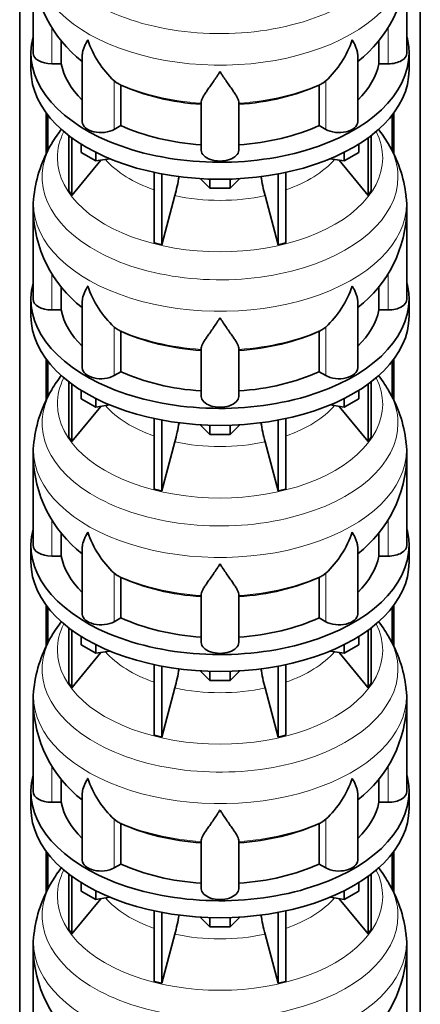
# Model space of a CAD drawing. Header units: millimetres. Extents: x 166 to 773, y -2383 to 1868.
# Tile 6 of 20: x 579 to 772, y -2014 to -1540. Entities that reach past the tile are written whole.
import ezdxf

# ---------------------------------------------------------------- set-up
doc = ezdxf.new("R2010")
doc.units = ezdxf.units.MM
doc.layers.add('LOW_134-11', color=7, linetype='Continuous')
doc.layers.add('VSI134_DIFFUSORE', color=7, linetype='Continuous')

# ---------------------------------------------------------------- blocks, each defined once
blk = doc.blocks.new('SE4')
at = {"layer": 'LOW_134-11', "color": 7, "linetype": 'Continuous', "lineweight": 35}
for p, q in [((579.14, -2116.07), (579.14, -801.16)), ((771.99, -2116.07), (771.99, -801.16)), ((591.89, -1585.03), (591.89, -1604.81)), ((592.64, -1586.02), (592.64, -1603.38)), ((758.49, -1586.02), (758.49, -1603.35)), ((759.24, -1585.03), (759.24, -1604.93)), ((591.89, -1703.43), (591.89, -1723.2)), ((592.64, -1704.42), (592.64, -1721.78)), ((758.49, -1704.42), (758.49, -1721.74)), ((759.24, -1703.43), (759.24, -1723.32)), ((591.89, -1821.82), (591.89, -1841.59)), ((592.64, -1822.81), (592.64, -1840.17)), ((758.49, -1822.81), (758.49, -1840.13)), ((759.24, -1821.82), (759.24, -1841.71)), ((591.89, -1940.21), (591.89, -1959.98)), ((592.64, -1941.2), (592.64, -1958.56)), ((758.49, -1941.2), (758.49, -1958.53)), ((759.24, -1940.21), (759.24, -1960.11))]:
    blk.add_line(p, q, dxfattribs=at)
at = {"layer": 'VSI134_DIFFUSORE', "color": 7, "linetype": 'Continuous', "lineweight": 35}
for p, q in [((585.57, -1513.17), (585.57, -1556.22)), ((765.57, -1556.22), (765.57, -1513.17)), ((599.09, -1561.42), (599.09, -1550.07)), ((752.04, -1549.99), (752.04, -1561.42)), ((584.57, -1556.22), (584.57, -1564.39)), ((609.29, -1557.16), (609.29, -1589.29)), ((741.84, -1589.29), (741.84, -1557.15)), ((766.57, -1564.39), (766.57, -1556.22)), ((594.57, -1561.42), (599.09, -1561.42)), ((752.04, -1561.42), (756.57, -1561.42)), ((626.08, -1570.67), (624.65, -1569.62)), ((627.86, -1591.12), (627.86, -1571.64)), ((723.28, -1571.64), (723.28, -1591.12)), ((726.48, -1569.62), (725.06, -1570.67)), ((666.57, -1602.99), (666.57, -1579.64)), ((684.57, -1602.99), (684.57, -1579.64)), ((624.65, -1592.96), (627.86, -1591.12)), ((723.28, -1591.12), (726.48, -1592.96)), ((602.74, -1595.89), (602.74, -1622.57)), ((748.39, -1595.89), (748.39, -1622.57)), ((604.27, -1597.03), (604.27, -1624.7)), ((608.81, -1604.15), (608.81, -1600.09)), ((742.32, -1604.15), (742.32, -1600.09)), ((746.86, -1597.03), (746.86, -1624.7)), ((615.75, -1608.15), (608.81, -1604.15)), ((615.75, -1608.15), (615.75, -1603.98)), ((735.38, -1608.15), (735.38, -1603.98)), ((742.32, -1604.15), (735.38, -1608.15)), ((604.27, -1624.7), (618.13, -1607.79)), ((622.57, -1607.1), (615.75, -1608.15)), ((735.38, -1608.15), (728.56, -1607.1)), ((733, -1607.79), (746.86, -1624.7)), ((643.87, -1613.64), (643.87, -1647.56)), ((647.56, -1614.38), (647.56, -1648.45)), ((703.57, -1614.38), (703.57, -1648.45)), ((707.26, -1613.64), (707.26, -1647.56)), ((670.66, -1621.29), (666.01, -1616.63)), ((670.66, -1621.29), (670.66, -1616.85)), ((685.12, -1616.63), (680.47, -1621.29)), ((680.47, -1621.29), (680.47, -1616.85)), ((602.74, -1622.57), (604.27, -1624.7)), ((680.47, -1621.29), (670.66, -1621.29)), ((746.86, -1624.7), (748.39, -1622.57)), ((647.56, -1648.45), (653.84, -1624.83)), ((697.29, -1624.83), (703.57, -1648.45)), ((585.57, -1631.56), (585.57, -1674.61)), ((765.57, -1674.61), (765.57, -1631.56)), ((643.87, -1647.56), (647.56, -1648.45)), ((703.57, -1648.45), (707.26, -1647.56)), ((599.09, -1679.81), (599.09, -1668.47)), ((752.04, -1668.38), (752.04, -1679.81)), ((584.57, -1674.61), (584.57, -1682.78)), ((609.29, -1675.55), (609.29, -1707.68)), ((741.84, -1707.68), (741.84, -1675.54)), ((766.57, -1682.78), (766.57, -1674.61)), ((594.57, -1679.81), (599.09, -1679.81)), ((752.04, -1679.81), (756.57, -1679.81)), ((626.08, -1689.06), (624.65, -1688.01)), ((627.86, -1709.51), (627.86, -1690.03)), ((723.28, -1690.03), (723.28, -1709.51)), ((726.48, -1688.01), (725.06, -1689.06)), ((666.57, -1721.38), (666.57, -1698.03)), ((684.57, -1721.38), (684.57, -1698.03)), ((624.65, -1711.36), (627.86, -1709.51)), ((723.28, -1709.51), (726.48, -1711.36)), ((602.74, -1714.28), (602.74, -1740.96)), ((748.39, -1714.28), (748.39, -1740.96)), ((604.27, -1715.43), (604.27, -1743.09)), ((608.81, -1722.54), (608.81, -1718.48)), ((742.32, -1722.54), (742.32, -1718.48)), ((746.86, -1715.43), (746.86, -1743.09)), ((615.75, -1726.55), (608.81, -1722.54)), ((615.75, -1726.55), (615.75, -1722.37)), ((735.38, -1726.55), (735.38, -1722.37)), ((742.32, -1722.54), (735.38, -1726.55)), ((604.27, -1743.09), (618.13, -1726.18)), ((622.57, -1725.49), (615.75, -1726.55)), ((735.38, -1726.55), (728.56, -1725.49)), ((733, -1726.18), (746.86, -1743.09)), ((643.87, -1732.03), (643.87, -1765.96)), ((647.56, -1732.77), (647.56, -1766.84)), ((703.57, -1732.77), (703.57, -1766.84)), ((707.26, -1732.03), (707.26, -1765.96)), ((670.66, -1739.68), (666.01, -1735.03)), ((670.66, -1739.68), (670.66, -1735.24)), ((685.12, -1735.03), (680.47, -1739.68)), ((680.47, -1739.68), (680.47, -1735.24)), ((602.74, -1740.96), (604.27, -1743.09)), ((680.47, -1739.68), (670.66, -1739.68)), ((746.86, -1743.09), (748.39, -1740.96)), ((647.56, -1766.84), (653.84, -1743.22)), ((697.29, -1743.22), (703.57, -1766.84)), ((585.57, -1749.95), (585.57, -1793.01)), ((765.57, -1793.01), (765.57, -1749.95)), ((643.87, -1765.96), (647.56, -1766.84)), ((703.57, -1766.84), (707.26, -1765.96)), ((599.09, -1798.2), (599.09, -1786.86)), ((752.04, -1786.77), (752.04, -1798.2)), ((584.57, -1793.01), (584.57, -1801.17)), ((609.29, -1793.94), (609.29, -1826.07)), ((741.84, -1826.07), (741.84, -1793.93)), ((766.57, -1801.17), (766.57, -1793.01)), ((594.57, -1798.2), (599.09, -1798.2)), ((752.04, -1798.2), (756.57, -1798.2)), ((626.08, -1807.45), (624.65, -1806.4)), ((627.86, -1827.9), (627.86, -1808.42)), ((723.28, -1808.42), (723.28, -1827.9)), ((726.48, -1806.4), (725.06, -1807.45)), ((666.57, -1839.77), (666.57, -1816.42)), ((684.57, -1839.77), (684.57, -1816.42)), ((624.65, -1829.75), (627.86, -1827.9)), ((723.28, -1827.9), (726.48, -1829.75)), ((602.74, -1832.67), (602.74, -1859.35)), ((748.39, -1832.67), (748.39, -1859.35)), ((604.27, -1833.82), (604.27, -1861.48)), ((608.81, -1840.93), (608.81, -1836.88)), ((742.32, -1840.93), (742.32, -1836.88)), ((746.86, -1833.82), (746.86, -1861.48)), ((615.75, -1844.94), (608.81, -1840.93)), ((615.75, -1844.94), (615.75, -1840.76)), ((735.38, -1844.94), (735.38, -1840.76)), ((742.32, -1840.93), (735.38, -1844.94)), ((604.27, -1861.48), (618.13, -1844.57)), ((622.57, -1843.88), (615.75, -1844.94)), ((735.38, -1844.94), (728.56, -1843.88)), ((733, -1844.57), (746.86, -1861.48)), ((643.87, -1850.42), (643.87, -1884.35)), ((647.56, -1851.16), (647.56, -1885.23)), ((703.57, -1851.16), (703.57, -1885.23)), ((707.26, -1850.42), (707.26, -1884.35)), ((670.66, -1858.07), (666.01, -1853.42)), ((670.66, -1858.07), (670.66, -1853.63)), ((685.12, -1853.42), (680.47, -1858.07)), ((680.47, -1858.07), (680.47, -1853.63)), ((602.74, -1859.35), (604.27, -1861.48)), ((680.47, -1858.07), (670.66, -1858.07)), ((746.86, -1861.48), (748.39, -1859.35)), ((647.56, -1885.23), (653.84, -1861.61)), ((697.29, -1861.61), (703.57, -1885.23)), ((585.57, -1868.34), (585.57, -1911.4)), ((765.57, -1911.4), (765.57, -1868.34)), ((643.87, -1884.35), (647.56, -1885.23)), ((703.57, -1885.23), (707.26, -1884.35)), ((599.09, -1916.59), (599.09, -1905.25)), ((752.04, -1905.16), (752.04, -1916.59)), ((584.57, -1911.4), (584.57, -1919.56)), ((609.29, -1912.33), (609.29, -1944.47)), ((741.84, -1944.47), (741.84, -1912.33)), ((766.57, -1919.56), (766.57, -1911.4)), ((594.57, -1916.59), (599.09, -1916.59)), ((752.04, -1916.59), (756.57, -1916.59)), ((626.08, -1925.84), (624.65, -1924.79)), ((627.86, -1946.29), (627.86, -1926.81)), ((723.28, -1926.81), (723.28, -1946.29)), ((726.48, -1924.79), (725.06, -1925.84)), ((666.57, -1958.16), (666.57, -1934.82)), ((684.57, -1958.16), (684.57, -1934.82)), ((624.65, -1948.14), (627.86, -1946.29)), ((723.28, -1946.29), (726.48, -1948.14)), ((602.74, -1951.06), (602.74, -1977.74)), ((748.39, -1951.06), (748.39, -1977.74)), ((604.27, -1952.21), (604.27, -1979.88)), ((608.81, -1959.32), (608.81, -1955.27)), ((742.32, -1959.32), (742.32, -1955.27)), ((746.86, -1952.21), (746.86, -1979.88)), ((615.75, -1963.33), (608.81, -1959.32)), ((615.75, -1963.33), (615.75, -1959.16)), ((735.38, -1963.33), (735.38, -1959.16)), ((742.32, -1959.32), (735.38, -1963.33)), ((604.27, -1979.88), (618.13, -1962.96)), ((622.57, -1962.27), (615.75, -1963.33)), ((735.38, -1963.33), (728.56, -1962.27)), ((733, -1962.96), (746.86, -1979.88)), ((643.87, -1968.81), (643.87, -2002.74)), ((647.56, -1969.55), (647.56, -2003.62)), ((703.57, -1969.55), (703.57, -2003.62)), ((707.26, -1968.81), (707.26, -2002.74)), ((670.66, -1976.46), (666.01, -1971.81)), ((670.66, -1976.46), (670.66, -1972.03)), ((685.12, -1971.81), (680.47, -1976.46)), ((680.47, -1976.46), (680.47, -1972.03)), ((602.74, -1977.74), (604.27, -1979.88)), ((680.47, -1976.46), (670.66, -1976.46)), ((746.86, -1979.88), (748.39, -1977.74)), ((647.56, -2003.62), (653.84, -1980)), ((697.29, -1980), (703.57, -2003.62)), ((585.57, -1986.73), (585.57, -2029.79)), ((765.57, -2029.79), (765.57, -1986.73)), ((643.87, -2002.74), (647.56, -2003.62)), ((703.57, -2003.62), (707.26, -2002.74))]:
    blk.add_line(p, q, dxfattribs=at)
at = {"layer": 'VSI134_DIFFUSORE', "color": 4, "linetype": 'Continuous', "lineweight": 9}
for p, q in [((594.57, -1561.42), (594.57, -1543.75)), ((756.57, -1561.42), (756.57, -1543.67)), ((624.65, -1592.96), (624.65, -1569.62)), ((726.48, -1592.96), (726.48, -1569.62)), ((594.57, -1679.81), (594.57, -1662.15)), ((756.57, -1679.81), (756.57, -1662.06)), ((624.65, -1711.36), (624.65, -1688.01)), ((726.48, -1711.36), (726.48, -1688.01)), ((594.57, -1798.2), (594.57, -1780.54)), ((756.57, -1798.2), (756.57, -1780.45)), ((624.65, -1829.75), (624.65, -1806.4)), ((726.48, -1829.75), (726.48, -1806.4)), ((594.57, -1916.59), (594.57, -1898.93)), ((756.57, -1916.59), (756.57, -1898.85)), ((624.65, -1948.14), (624.65, -1924.79)), ((726.48, -1948.14), (726.48, -1924.79))]:
    blk.add_line(p, q, dxfattribs=at)
at = {"layer": 'VSI134_DIFFUSORE', "color": 7, "linetype": 'Continuous', "lineweight": 35}
for centre, radius, start, end in [((646.85, -1511.98), 61.25, 181.1196, 232.075), ((704.51, -1512.12), 60.97, 307.8559, 359.0125), ((657.15, -1534.66), 47.73, 198.6373, 227.0857), ((693.98, -1534.66), 47.73, 312.9143, 341.3628), ((633.99, -1558.28), 14.7, 237.4509, 245.3566), ((717.15, -1558.28), 14.7, 294.6434, 302.5491), ((653.82, -1635.09), 68.98, 142.1797, 149.0954), ((697.75, -1634.48), 68.25, 30.6072, 37.7078), ((648.42, -1632.09), 62.81, 149.0217, 173.546), ((704.84, -1631.45), 60.6, 6.0692, 31.5276), ((564, -1600.51), 93.08, 344.857, 350.6518), ((785.82, -1600.72), 91.75, 189.2533, 195.2315), ((625.39, -1630.64), 39.79, 171.8454, 181.3345), ((737.22, -1629.94), 28.3, 356.7173, 9.9642), ((646.85, -1630.37), 61.25, 181.1196, 232.075), ((704.51, -1630.51), 60.97, 307.8559, 359.0125), ((657.15, -1653.05), 47.73, 198.6373, 227.0857), ((693.98, -1653.05), 47.73, 312.9143, 341.3628), ((633.99, -1676.67), 14.7, 237.4509, 245.3566), ((717.15, -1676.67), 14.7, 294.6434, 302.5491), ((653.82, -1753.48), 68.98, 142.1797, 149.0954), ((697.75, -1752.87), 68.25, 30.6072, 37.7078), ((648.42, -1750.48), 62.81, 149.0217, 173.546), ((704.84, -1749.84), 60.6, 6.0692, 31.5276), ((564, -1718.91), 93.08, 344.857, 350.6518), ((785.82, -1719.11), 91.75, 189.2533, 195.2315), ((625.39, -1749.04), 39.79, 171.8454, 181.3345), ((737.22, -1748.33), 28.3, 356.7173, 9.9642), ((646.85, -1748.77), 61.25, 181.1196, 232.075), ((704.51, -1748.9), 60.97, 307.8559, 359.0125), ((657.15, -1771.44), 47.73, 198.6373, 227.0857), ((693.98, -1771.44), 47.73, 312.9143, 341.3628), ((633.99, -1795.06), 14.7, 237.4509, 245.3566), ((717.15, -1795.06), 14.7, 294.6434, 302.5491), ((653.82, -1871.87), 68.98, 142.1797, 149.0954), ((697.75, -1871.27), 68.25, 30.6072, 37.8215), ((648.42, -1868.87), 62.81, 149.0217, 173.546), ((704.84, -1868.24), 60.6, 6.0692, 31.5276), ((564, -1837.3), 93.08, 344.857, 350.6518), ((785.82, -1837.51), 91.75, 189.2533, 195.2315), ((625.39, -1867.43), 39.79, 171.8454, 181.3345), ((737.22, -1866.73), 28.3, 356.7173, 9.9642), ((646.85, -1867.16), 61.25, 181.1196, 232.075), ((704.51, -1867.3), 60.97, 307.8559, 359.0125), ((657.15, -1889.84), 47.73, 198.6373, 227.0857), ((693.98, -1889.84), 47.73, 312.9143, 341.3628), ((633.99, -1913.45), 14.7, 237.4509, 245.3566), ((717.15, -1913.45), 14.7, 294.6434, 302.5491), ((653.82, -1990.27), 68.98, 141.9973, 149.0954), ((697.75, -1989.66), 68.25, 30.6072, 37.8215), ((648.42, -1987.26), 62.81, 149.0217, 173.546), ((704.84, -1986.63), 60.6, 6.0692, 31.5276), ((564, -1955.69), 93.08, 344.857, 350.6518), ((785.82, -1955.9), 91.75, 189.2533, 195.2315), ((625.39, -1985.82), 39.79, 171.8454, 181.3345), ((737.22, -1985.12), 28.3, 356.7173, 9.9642), ((646.85, -1985.55), 61.25, 181.1196, 232.075), ((704.51, -1985.69), 60.97, 307.8559, 359.0125)]:
    blk.add_arc(centre, radius, start, end, dxfattribs=at)
at = {"layer": 'VSI134_DIFFUSORE', "color": 4, "linetype": 'Continuous', "lineweight": 9}
for centre, major_axis, start_param, end_param in [((675.57, -1497.45), (85.67, 0), 2.810904, 6.283185), ((675.57, -1510.2), (-89.83, 0), 0, 3.209511), ((675.57, -1534.75), (-79.5, 0), 0.898849, 1.457346), ((675.57, -1534.75), (79.5, 0), 4.82584, 5.384336), ((675.57, -1606.65), (-78.3, 0), 0, 3.425204), ((675.57, -1606.65), (-78.3, 0), 5.999574, 6.283185), ((675.57, -1615.84), (85.67, 0), 2.810904, 6.283185), ((675.57, -1615.84), (85.67, 0), 0, 0.330086), ((675.57, -1591.53), (-61.63, 0), 0.463231, 1.030574), ((675.57, -1591.53), (61.63, 0), 5.252612, 5.819954), ((675.57, -1628.6), (-89.83, 0), 6.215125, 6.283185), ((675.57, -1628.6), (-89.83, 0), 0, 3.209511), ((675.57, -1591.53), (-61.63, 0), 1.210556, 1.931037), ((675.57, -1653.14), (-79.5, 0), 0.898849, 1.457346), ((675.57, -1653.14), (79.5, 0), 4.82584, 5.384336), ((675.57, -1725.04), (-78.3, 0), 0, 3.425204), ((675.57, -1725.04), (-78.3, 0), 5.999574, 6.283185), ((675.57, -1734.23), (85.67, 0), 2.810904, 6.283185), ((675.57, -1734.23), (85.67, 0), 0, 0.330086), ((675.57, -1709.92), (-61.63, 0), 0.463231, 1.030574), ((675.57, -1709.92), (61.63, 0), 5.252612, 5.819954), ((675.57, -1746.99), (-89.83, 0), 6.215125, 6.283185), ((675.57, -1746.99), (-89.83, 0), 0, 3.209511), ((675.57, -1709.92), (-61.63, 0), 1.210556, 1.931037), ((675.57, -1771.53), (-79.5, 0), 0.898849, 1.457346), ((675.57, -1771.53), (79.5, 0), 4.82584, 5.384336), ((675.57, -1843.43), (-78.3, 0), 0, 3.425204), ((675.57, -1843.43), (-78.3, 0), 5.999574, 6.283185), ((675.57, -1852.62), (85.67, 0), 2.810904, 6.283185), ((675.57, -1852.62), (85.67, 0), 0, 0.330086), ((675.57, -1828.31), (-61.63, 0), 0.463231, 1.030574), ((675.57, -1828.31), (61.63, 0), 5.252612, 5.819954), ((675.57, -1865.38), (-89.83, 0), 6.215125, 6.283185), ((675.57, -1865.38), (-89.83, 0), 0, 3.209511), ((675.57, -1828.31), (-61.63, 0), 1.210556, 1.931037), ((675.57, -1889.92), (-79.5, 0), 0.898849, 1.457346), ((675.57, -1889.92), (79.5, 0), 4.82584, 5.384336), ((675.57, -1961.82), (-78.3, 0), 0, 3.425204), ((675.57, -1961.82), (-78.3, 0), 5.999574, 6.283185), ((675.57, -1971.02), (85.67, 0), 2.810904, 6.283185), ((675.57, -1971.02), (85.67, 0), 0, 0.330086), ((675.57, -1946.71), (-61.63, 0), 0.463231, 1.030574), ((675.57, -1946.71), (61.63, 0), 5.252612, 5.819954), ((675.57, -1983.77), (-89.83, 0), 6.215125, 6.283185), ((675.57, -1983.77), (-89.83, 0), 0, 3.209511), ((675.57, -1946.71), (-61.63, 0), 1.210556, 1.931037)]:
    blk.add_ellipse(centre, major_axis=major_axis, ratio=0.57735, start_param=start_param, end_param=end_param, dxfattribs=at)
at = {"layer": 'VSI134_DIFFUSORE', "color": 7, "linetype": 'Continuous', "lineweight": 35}
for centre, major_axis, start_param, end_param in [((675.57, -1556.22), (91, 0), 2.993207, 6.283185), ((675.57, -1556.22), (91, 0), 0, 0.148386), ((594.57, -1556.22), (9, 0), 3.141593, 4.712389), ((756.57, -1556.22), (-9, 0), 1.570796, 3.141593), ((675.57, -1556.22), (-77, 0), 0.117151, 0.534109), ((675.57, -1556.22), (77, 0), 5.749077, 6.166034), ((675.57, -1564.39), (-91, 0), 0, 3.141593), ((675.57, -1536.74), (-77, 0), 0.902549, 1.453645), ((675.57, -1536.74), (77, 0), 4.82954, 5.380636), ((618.29, -1589.29), (9, 0), 3.141593, 5.497787), ((675.57, -1556.22), (-77, 0), 0.902549, 1.453645), ((675.57, -1556.22), (77, 0), 4.82954, 5.380636), ((732.84, -1589.29), (-9, 0), 0.785398, 3.141593), ((675.57, -1602.99), (-9, 0), 0, 3.141593), ((675.57, -1674.61), (91, 0), 2.993207, 6.283185), ((675.57, -1674.61), (91, 0), 0, 0.148386), ((594.57, -1674.61), (9, 0), 3.141593, 4.712389), ((756.57, -1674.61), (-9, 0), 1.570796, 3.141593), ((675.57, -1674.61), (-77, 0), 0.117151, 0.534109), ((675.57, -1674.61), (77, 0), 5.749077, 6.166034), ((675.57, -1682.78), (-91, 0), 0, 3.141593), ((675.57, -1655.14), (-77, 0), 0.902549, 1.453645), ((675.57, -1655.14), (77, 0), 4.82954, 5.380636), ((618.29, -1707.68), (9, 0), 3.141593, 5.497787), ((675.57, -1674.61), (-77, 0), 0.902549, 1.453645), ((675.57, -1674.61), (77, 0), 4.82954, 5.380636), ((732.84, -1707.68), (-9, 0), 0.785398, 3.141593), ((675.57, -1721.38), (-9, 0), 0, 3.141593), ((675.57, -1793.01), (91, 0), 2.993207, 6.283185), ((675.57, -1793.01), (91, 0), 0, 0.148386), ((594.57, -1793.01), (9, 0), 3.141593, 4.712389), ((756.57, -1793.01), (-9, 0), 1.570796, 3.141593), ((675.57, -1793.01), (-77, 0), 0.117151, 0.534109), ((675.57, -1793.01), (77, 0), 5.749077, 6.166034), ((675.57, -1801.17), (-91, 0), 0, 3.141593), ((675.57, -1773.53), (-77, 0), 0.902549, 1.453645), ((675.57, -1773.53), (77, 0), 4.82954, 5.380636), ((618.29, -1826.07), (9, 0), 3.141593, 5.497787), ((675.57, -1793.01), (-77, 0), 0.902549, 1.453645), ((675.57, -1793.01), (77, 0), 4.82954, 5.380636), ((732.84, -1826.07), (-9, 0), 0.785398, 3.141593), ((675.57, -1839.77), (-9, 0), 0, 3.141593), ((675.57, -1911.4), (91, 0), 2.993207, 6.283185), ((675.57, -1911.4), (91, 0), 0, 0.148386), ((594.57, -1911.4), (9, 0), 3.141593, 4.712389), ((756.57, -1911.4), (-9, 0), 1.570796, 3.141593), ((675.57, -1911.4), (-77, 0), 0.117151, 0.534109), ((675.57, -1911.4), (77, 0), 5.749077, 6.166034), ((675.57, -1919.56), (-91, 0), 0, 3.141593), ((675.57, -1891.92), (-77, 0), 0.902549, 1.453645), ((675.57, -1891.92), (77, 0), 4.82954, 5.380636), ((618.29, -1944.47), (9, 0), 3.141593, 5.497787), ((675.57, -1911.4), (-77, 0), 0.902549, 1.453645), ((675.57, -1911.4), (77, 0), 4.82954, 5.380636), ((732.84, -1944.47), (-9, 0), 0.785398, 3.141593), ((675.57, -1958.16), (-9, 0), 0, 3.141593)]:
    blk.add_ellipse(centre, major_axis=major_axis, ratio=0.57735, start_param=start_param, end_param=end_param, dxfattribs=at)
for points, knots in [([(609.29, -1557.17), (609.29, -1557), (609.3, -1556.83), (609.38, -1555.65), (609.67, -1554.6), (610.34, -1552.92), (610.6, -1552.35), (611.06, -1551.46), (611.22, -1551.16), (611.47, -1550.7), (611.6, -1550.47), (611.74, -1550.23), (611.83, -1550.07), (611.88, -1549.99), (611.93, -1549.91)], [0.4586292, 0.4586292, 0.4586292, 0.4586292, 0.5, 0.5, 0.75, 0.75, 0.875, 0.875, 0.9375, 0.9375, 0.96875, 0.984375, 0.984375, 1, 1, 1, 1]), ([(741.84, -1557.16), (741.84, -1557.01), (741.84, -1556.85), (741.79, -1556.19), (741.7, -1555.68), (741.43, -1554.61), (741.25, -1554.07), (740.8, -1552.94), (740.53, -1552.36), (740.08, -1551.46), (739.92, -1551.16), (739.66, -1550.7), (739.57, -1550.54), (739.39, -1550.23), (739.3, -1550.07), (739.21, -1549.91)], [0.4604904, 0.4604904, 0.4604904, 0.4604904, 0.5, 0.5, 0.625, 0.625, 0.75, 0.75, 0.875, 0.875, 0.9375, 0.9375, 0.96875, 0.96875, 1, 1, 1, 1]), ([(675.57, -1565.13), (675.43, -1565.35), (675.3, -1565.56), (675.03, -1565.98), (674.9, -1566.18), (674.5, -1566.8), (674.24, -1567.21), (673.45, -1568.4), (672.94, -1569.16), (671.92, -1570.64), (671.43, -1571.35), (670.48, -1572.71), (670.03, -1573.35), (669.18, -1574.57), (668.79, -1575.15), (668.25, -1575.97), (668.08, -1576.24), (667.75, -1576.75), (667.6, -1577), (667.19, -1577.72), (666.97, -1578.16), (666.66, -1578.96), (666.57, -1579.32), (666.57, -1579.64)], [0, 0, 0, 0, 0.03125, 0.03125, 0.0625, 0.0625, 0.125, 0.125, 0.25, 0.25, 0.375, 0.375, 0.5, 0.5, 0.625, 0.625, 0.6875, 0.6875, 0.75, 0.75, 0.875, 0.875, 1, 1, 1, 1]), ([(684.57, -1579.64), (684.57, -1579.32), (684.48, -1578.96), (684.16, -1578.16), (683.94, -1577.72), (683.53, -1577), (683.38, -1576.75), (683.06, -1576.24), (682.89, -1575.97), (682.35, -1575.15), (681.95, -1574.57), (681.1, -1573.35), (680.65, -1572.71), (679.71, -1571.36), (679.21, -1570.65), (678.2, -1569.17), (677.68, -1568.4), (676.89, -1567.21), (676.63, -1566.8), (676.23, -1566.19), (676.1, -1565.98), (675.83, -1565.56), (675.7, -1565.34), (675.57, -1565.13)], [0, 0, 0, 0, 0.125, 0.125, 0.25, 0.25, 0.3125, 0.3125, 0.375, 0.375, 0.5, 0.5, 0.625, 0.625, 0.75, 0.75, 0.875, 0.875, 0.9375, 0.9375, 0.96875, 0.96875, 1, 1, 1, 1]), ([(609.29, -1675.56), (609.29, -1675.39), (609.3, -1675.23), (609.38, -1674.04), (609.67, -1672.99), (610.34, -1671.32), (610.6, -1670.74), (611.06, -1669.85), (611.22, -1669.55), (611.47, -1669.09), (611.6, -1668.86), (611.74, -1668.62), (611.83, -1668.46), (611.88, -1668.38), (611.93, -1668.31)], [0.4586292, 0.4586292, 0.4586292, 0.4586292, 0.5, 0.5, 0.75, 0.75, 0.875, 0.875, 0.9375, 0.9375, 0.96875, 0.984375, 0.984375, 1, 1, 1, 1]), ([(741.84, -1675.55), (741.84, -1675.4), (741.84, -1675.24), (741.79, -1674.58), (741.7, -1674.07), (741.43, -1673.01), (741.25, -1672.46), (740.8, -1671.33), (740.53, -1670.75), (740.08, -1669.86), (739.92, -1669.55), (739.66, -1669.09), (739.57, -1668.94), (739.39, -1668.62), (739.3, -1668.46), (739.21, -1668.31)], [0.4604904, 0.4604904, 0.4604904, 0.4604904, 0.5, 0.5, 0.625, 0.625, 0.75, 0.75, 0.875, 0.875, 0.9375, 0.9375, 0.96875, 0.96875, 1, 1, 1, 1]), ([(675.57, -1683.53), (675.43, -1683.74), (675.3, -1683.95), (675.03, -1684.37), (674.9, -1684.58), (674.5, -1685.19), (674.24, -1685.6), (673.45, -1686.79), (672.94, -1687.56), (671.92, -1689.03), (671.43, -1689.75), (670.48, -1691.1), (670.03, -1691.74), (669.18, -1692.96), (668.79, -1693.54), (668.25, -1694.36), (668.08, -1694.63), (667.75, -1695.14), (667.6, -1695.39), (667.19, -1696.11), (666.97, -1696.55), (666.66, -1697.35), (666.57, -1697.71), (666.57, -1698.03)], [0, 0, 0, 0, 0.03125, 0.03125, 0.0625, 0.0625, 0.125, 0.125, 0.25, 0.25, 0.375, 0.375, 0.5, 0.5, 0.625, 0.625, 0.6875, 0.6875, 0.75, 0.75, 0.875, 0.875, 1, 1, 1, 1]), ([(684.57, -1698.03), (684.57, -1697.71), (684.48, -1697.35), (684.16, -1696.55), (683.94, -1696.11), (683.53, -1695.39), (683.38, -1695.14), (683.06, -1694.63), (682.89, -1694.36), (682.35, -1693.54), (681.95, -1692.96), (681.1, -1691.74), (680.65, -1691.1), (679.71, -1689.75), (679.21, -1689.04), (678.2, -1687.56), (677.68, -1686.79), (676.89, -1685.6), (676.63, -1685.2), (676.23, -1684.58), (676.1, -1684.37), (675.83, -1683.95), (675.7, -1683.74), (675.57, -1683.53)], [0, 0, 0, 0, 0.125, 0.125, 0.25, 0.25, 0.3125, 0.3125, 0.375, 0.375, 0.5, 0.5, 0.625, 0.625, 0.75, 0.75, 0.875, 0.875, 0.9375, 0.9375, 0.96875, 0.96875, 1, 1, 1, 1]), ([(609.29, -1793.95), (609.29, -1793.78), (609.3, -1793.62), (609.38, -1792.43), (609.67, -1791.38), (610.34, -1789.71), (610.6, -1789.13), (611.06, -1788.24), (611.22, -1787.94), (611.47, -1787.48), (611.6, -1787.25), (611.74, -1787.01), (611.83, -1786.86), (611.88, -1786.78), (611.93, -1786.7)], [0.4586292, 0.4586292, 0.4586292, 0.4586292, 0.5, 0.5, 0.75, 0.75, 0.875, 0.875, 0.9375, 0.9375, 0.96875, 0.984375, 0.984375, 1, 1, 1, 1]), ([(741.84, -1793.95), (741.84, -1793.79), (741.84, -1793.63), (741.79, -1792.97), (741.7, -1792.46), (741.43, -1791.4), (741.25, -1790.85), (740.8, -1789.72), (740.53, -1789.14), (740.08, -1788.25), (739.92, -1787.95), (739.66, -1787.48), (739.57, -1787.33), (739.39, -1787.01), (739.3, -1786.86), (739.21, -1786.7)], [0.4604904, 0.4604904, 0.4604904, 0.4604904, 0.5, 0.5, 0.625, 0.625, 0.75, 0.75, 0.875, 0.875, 0.9375, 0.9375, 0.96875, 0.96875, 1, 1, 1, 1]), ([(675.57, -1801.92), (675.43, -1802.13), (675.3, -1802.34), (675.03, -1802.76), (674.9, -1802.97), (674.5, -1803.59), (674.24, -1803.99), (673.45, -1805.18), (672.94, -1805.95), (671.92, -1807.43), (671.43, -1808.14), (670.48, -1809.49), (670.03, -1810.13), (669.18, -1811.35), (668.79, -1811.93), (668.25, -1812.75), (668.08, -1813.02), (667.75, -1813.54), (667.6, -1813.79), (667.19, -1814.51), (666.97, -1814.94), (666.66, -1815.74), (666.57, -1816.1), (666.57, -1816.42)], [0, 0, 0, 0, 0.03125, 0.03125, 0.0625, 0.0625, 0.125, 0.125, 0.25, 0.25, 0.375, 0.375, 0.5, 0.5, 0.625, 0.625, 0.6875, 0.6875, 0.75, 0.75, 0.875, 0.875, 1, 1, 1, 1]), ([(684.57, -1816.42), (684.57, -1816.1), (684.48, -1815.74), (684.16, -1814.95), (683.94, -1814.51), (683.53, -1813.79), (683.38, -1813.54), (683.06, -1813.02), (682.89, -1812.76), (682.35, -1811.94), (681.95, -1811.36), (681.1, -1810.14), (680.65, -1809.49), (679.71, -1808.14), (679.21, -1807.43), (678.2, -1805.95), (677.68, -1805.19), (676.89, -1803.99), (676.63, -1803.59), (676.23, -1802.97), (676.1, -1802.76), (675.83, -1802.34), (675.7, -1802.13), (675.57, -1801.92)], [0, 0, 0, 0, 0.125, 0.125, 0.25, 0.25, 0.3125, 0.3125, 0.375, 0.375, 0.5, 0.5, 0.625, 0.625, 0.75, 0.75, 0.875, 0.875, 0.9375, 0.9375, 0.96875, 0.96875, 1, 1, 1, 1]), ([(609.29, -1912.34), (609.29, -1912.18), (609.3, -1912.01), (609.38, -1910.83), (609.67, -1909.77), (610.34, -1908.1), (610.6, -1907.53), (611.06, -1906.64), (611.22, -1906.33), (611.47, -1905.87), (611.6, -1905.64), (611.74, -1905.41), (611.83, -1905.25), (611.88, -1905.17), (611.93, -1905.09)], [0.4586292, 0.4586292, 0.4586292, 0.4586292, 0.5, 0.5, 0.75, 0.75, 0.875, 0.875, 0.9375, 0.9375, 0.96875, 0.984375, 0.984375, 1, 1, 1, 1]), ([(741.84, -1912.34), (741.84, -1912.18), (741.84, -1912.03), (741.79, -1911.37), (741.7, -1910.85), (741.43, -1909.79), (741.25, -1909.24), (740.8, -1908.11), (740.53, -1907.54), (740.08, -1906.64), (739.92, -1906.34), (739.66, -1905.88), (739.57, -1905.72), (739.39, -1905.41), (739.3, -1905.25), (739.21, -1905.09)], [0.4604904, 0.4604904, 0.4604904, 0.4604904, 0.5, 0.5, 0.625, 0.625, 0.75, 0.75, 0.875, 0.875, 0.9375, 0.9375, 0.96875, 0.96875, 1, 1, 1, 1]), ([(675.57, -1920.31), (675.43, -1920.52), (675.3, -1920.73), (675.03, -1921.15), (674.9, -1921.36), (674.5, -1921.98), (674.24, -1922.38), (673.45, -1923.57), (672.94, -1924.34), (671.92, -1925.82), (671.43, -1926.53), (670.48, -1927.88), (670.03, -1928.53), (669.18, -1929.75), (668.79, -1930.33), (668.25, -1931.15), (668.08, -1931.41), (667.75, -1931.93), (667.6, -1932.18), (667.19, -1932.9), (666.97, -1933.34), (666.66, -1934.14), (666.57, -1934.5), (666.57, -1934.82)], [0, 0, 0, 0, 0.03125, 0.03125, 0.0625, 0.0625, 0.125, 0.125, 0.25, 0.25, 0.375, 0.375, 0.5, 0.5, 0.625, 0.625, 0.6875, 0.6875, 0.75, 0.75, 0.875, 0.875, 1, 1, 1, 1]), ([(684.57, -1934.82), (684.57, -1934.5), (684.48, -1934.14), (684.16, -1933.34), (683.94, -1932.9), (683.53, -1932.18), (683.38, -1931.93), (683.06, -1931.41), (682.89, -1931.15), (682.35, -1930.33), (681.95, -1929.75), (681.1, -1928.53), (680.65, -1927.89), (679.71, -1926.53), (679.21, -1925.82), (678.2, -1924.34), (677.68, -1923.58), (676.89, -1922.39), (676.63, -1921.98), (676.23, -1921.36), (676.1, -1921.15), (675.83, -1920.73), (675.7, -1920.52), (675.57, -1920.31)], [0, 0, 0, 0, 0.125, 0.125, 0.25, 0.25, 0.3125, 0.3125, 0.375, 0.375, 0.5, 0.5, 0.625, 0.625, 0.75, 0.75, 0.875, 0.875, 0.9375, 0.9375, 0.96875, 0.96875, 1, 1, 1, 1])]:
    blk.add_open_spline(points, degree=3, knots=knots, dxfattribs=at)

msp = doc.modelspace()

# ---------------------------------------------------------------- block references
msp.add_blockref('SE4', (0, 0))

doc.saveas('drawing.dxf')
